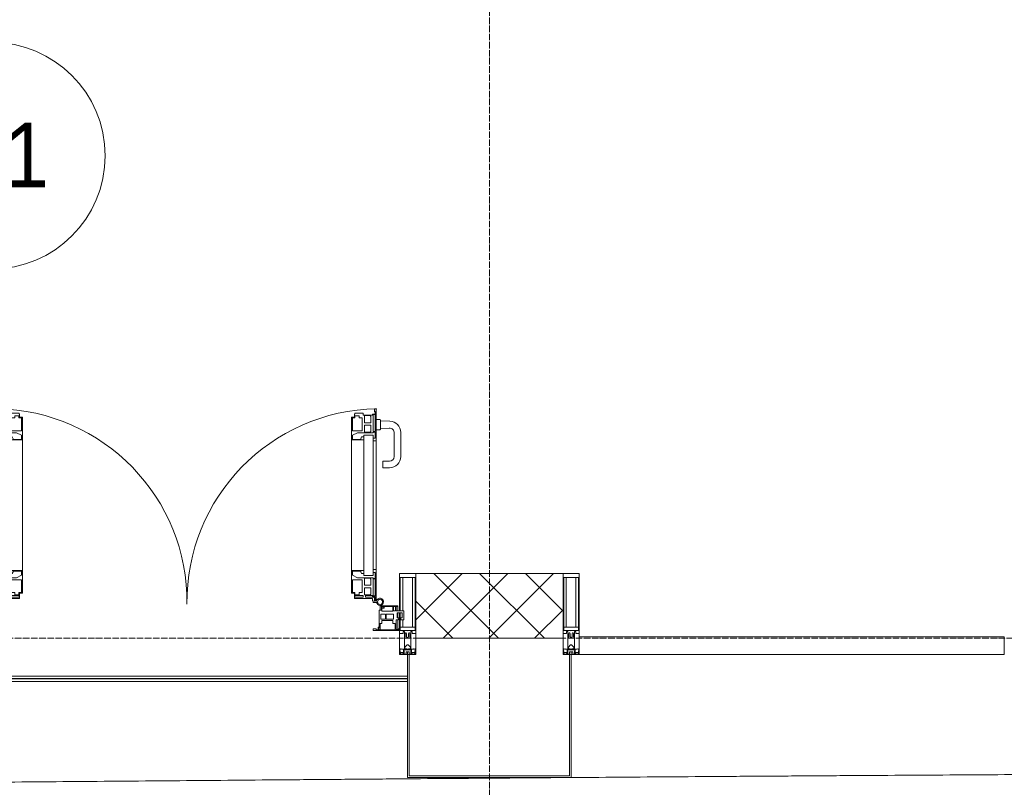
# Model space of a CAD drawing. Header units: millimetres. Extents: x 5617 to 113279, y 7718 to 199432.
# Tile 63 of 79: x 62176 to 65216, y 14940 to 17310. Entities that reach past the tile are written whole.
import ezdxf

# ---------------------------------------------------------------- set-up
doc = ezdxf.new("R2010")
doc.units = ezdxf.units.MM
doc.linetypes.add('ADSK_Линия сетки', pattern=[25, 20, -2.5, 0, -2.5])
doc.linetypes.add('Линия сетки', pattern=[25, 20, -2.5, 0, -2.5])
for name, color, linetype, lineweight in [('Двери', 7, 'Continuous', 18), ('Импосты витража', 7, 'Continuous', 18), ('Колонны', 7, 'Continuous', 18), ('Марки помещений', 7, 'Continuous', 20), ('Ограждение', 7, 'Continuous', 18), ('Оси', 7, 'Continuous', 9), ('Панели витража', 7, 'Continuous', 18), ('Поручни', 7, 'Continuous', 18), ('Стены разрез', 7, 'Continuous', 40), ('Форма', 7, 'Continuous', 18), ('Элементы узлов', 7, 'Continuous', 18)]:
    doc.layers.add(name, color=color, linetype=linetype, lineweight=lineweight)
doc.styles.add('Arial_3', font='arial.ttf', dxfattribs={"width": 0.9, "height": 200})

# ---------------------------------------------------------------- blocks, each defined once
blk = doc.blocks.new('System Panel - A_PAN_Glass-7508020-МКСС_К4_L15_51_600_')
at = {"layer": 'Панели витража', "color": 253, "lineweight": 5, "true_color": 0xaaaaaa}
for p, q in [((656.25, 55), (-656.25, 55)), ((-656.25, 55), (-656.25, 0)), ((656.25, 0), (656.25, 55)), ((-656.25, 0), (656.25, 0))]:
    blk.add_line(p, q, dxfattribs=at)
blk = doc.blocks.new('Rectangular Mullion - 50Wx250H-2623690-МКСС_К4_L15_51_600_')
at = {"layer": 'Элементы узлов', "color": 253, "lineweight": 5, "true_color": 0xaaaaaa}
for p, q in [((-25, 65.2), (-25, 250)), ((-25, 250), (0, 250)), ((25, 250), (0, 250)), ((25, 65.2), (25, 250)), ((-23, 237.3), (0, 237.3)), ((-23, 237.3), (-23, 73.6)), ((-14.9, 84), (-14.9, 237.3)), ((23, 237.3), (0, 237.3)), ((14.9, 84), (14.9, 237.3)), ((23, 237.3), (23, 73.6)), ((-14, 65.2), (-25, 65.2)), ((0, 84), (-23, 84)), ((-0.5, 73.6), (-23, 73.6)), ((-14, 71.3), (-14, 65.2)), ((-10, 71.3), (-14, 71.3)), ((-10, 53), (-10, 71.3)), ((-7, 65.2), (-5.9, 67.3)), ((-7, 65.2), (-7, 54.7)), ((-4.1, 67.3), (-5.9, 67.3)), ((-4.1, 67.3), (-2.9, 65.1)), ((-2.9, 65.1), (-2.9, 54.6)), ((0, 84), (23, 84)), ((0.5, 73.6), (23, 73.6)), ((4.1, 67.3), (2.9, 65.1)), ((2.9, 65.1), (2.9, 54.6)), ((4.1, 67.3), (5.9, 67.3)), ((7, 65.2), (5.9, 67.3)), ((7, 65.2), (7, 54.7)), ((10, 71.3), (14, 71.3)), ((10, 53), (10, 71.3)), ((14, 71.3), (14, 65.2)), ((14, 65.2), (25, 65.2)), ((-8.7, 53), (-10, 53)), ((-10, 53), (-10, 17)), ((-8.7, 53), (-7, 54.7)), ((-1.3, 53), (-2.9, 54.6)), ((0, 53), (-1.3, 53)), ((0, 53), (1.3, 53)), ((1.3, 53), (2.9, 54.6)), ((8.7, 53), (7, 54.7)), ((8.7, 53), (10, 53)), ((10, 53), (10, 17)), ((-23.8, 14.6), (-25, 14.2)), ((-25, 0), (-25, 14.2)), ((-22.3, 17), (-23.8, 17)), ((-23.8, 17), (-23.8, 14.6)), ((-22.5, 10.6), (-23.8, 14.6)), ((-22.5, 10.6), (-23.7, 9.9)), ((-23.7, 1.3), (-23.7, 9.9)), ((-23.7, 1.3), (-11.8, 1.3)), ((-23.2, 10.2), (-22.5, 8)), ((-22.5, 8), (-22.5, 4.5)), ((-21.3, 4.5), (-22.5, 4.5)), ((-22.3, 17), (-22.3, 16)), ((-22.3, 16), (-21.3, 16)), ((-19, 17.6), (-21.3, 16)), ((-21.3, 4.5), (-21.3, 6.5)), ((-21.3, 6.5), (-14.2, 6.5)), ((-18.4, 16.6), (-19, 17.6)), ((-7.4, 16.6), (-18.4, 16.6)), ((-14.2, 6.5), (-14.2, 4.5)), ((-13.2, 4.5), (-14.2, 4.5)), ((-13.2, 4.5), (-12.2, 7.2)), ((-12.7, 7.6), (-11.3, 11.4)), ((-12.7, 7.6), (-11.8, 6.9)), ((-12.2, 9), (-12.2, 14.8)), ((-12.2, 14.8), (0, 14.8)), ((-11.8, 1.3), (-11.8, 6.9)), ((-10.5, 11.2), (-11.3, 11.4)), ((-10.5, 1.5), (-10.5, 11.2)), ((-4.8, 1.5), (-10.5, 1.5)), ((-10, 17), (-7.5, 17)), ((-8.5, 23), (-1.5, 30)), ((-8.5, 18.5), (-8.5, 23)), ((-7.5, 18.5), (-8.5, 18.5)), ((-7.5, 17), (-7.5, 18.5)), ((-7.4, 18), (-7.4, 16.6)), ((-2.6, 18), (-7.4, 18)), ((0, 8), (-4.8, 8)), ((-4.8, 1.5), (-4.8, 8)), ((-2.6, 18), (-2.6, 16.8)), ((-2.6, 16.8), (0, 16.8)), ((-1.5, 30), (0, 30)), ((1.5, 30), (0, 30)), ((2.6, 16.8), (0, 16.8)), ((0, 14.8), (0, 16.8)), ((0, 14.8), (0, 16.8)), ((12.2, 14.8), (0, 14.8)), ((0, 0), (0, 8)), ((0, 8), (4.8, 8)), ((0, 0), (0, 8)), ((8.5, 23), (1.5, 30)), ((2.6, 18), (2.6, 16.8)), ((2.6, 18), (7.4, 18)), ((4.8, 1.5), (4.8, 8)), ((4.8, 1.5), (10.5, 1.5)), ((7.4, 18), (7.4, 16.6)), ((7.4, 16.6), (18.4, 16.6)), ((7.5, 18.5), (8.5, 18.5)), ((7.5, 17), (7.5, 18.5)), ((10, 17), (7.5, 17)), ((8.5, 18.5), (8.5, 23)), ((10.5, 11.2), (11.3, 11.4)), ((10.5, 1.5), (10.5, 11.2)), ((12.7, 7.6), (11.3, 11.4)), ((12.7, 7.6), (11.8, 6.9)), ((11.8, 1.3), (11.8, 6.9)), ((23.7, 1.3), (11.8, 1.3)), ((12.2, 9), (12.2, 14.8)), ((13.2, 4.5), (12.2, 7.2)), ((13.2, 4.5), (14.2, 4.5)), ((21.3, 6.5), (14.2, 6.5)), ((14.2, 6.5), (14.2, 4.5)), ((18.4, 16.6), (19, 17.6)), ((19, 17.6), (21.3, 16)), ((22.3, 16), (21.3, 16)), ((21.3, 4.5), (21.3, 6.5)), ((21.3, 4.5), (22.5, 4.5)), ((22.3, 17), (22.3, 16)), ((22.3, 17), (23.8, 17)), ((22.5, 10.6), (23.8, 14.6)), ((22.5, 10.6), (23.7, 9.9)), ((23.2, 10.2), (22.5, 8)), ((22.5, 8), (22.5, 4.5)), ((23.7, 1.3), (23.7, 9.9)), ((23.8, 17), (23.8, 14.6)), ((23.8, 14.6), (25, 14.2)), ((25, 0), (25, 14.2)), ((-25, 0), (0, 0)), ((25, 0), (0, 0))]:
    blk.add_line(p, q, dxfattribs=at)
for centre, start, end in [((-0.5, 73.1), 360, 90), ((0.5, 73.1), 90, 180)]:
    blk.add_arc(centre, 0.5, start, end, dxfattribs=at)
blk = doc.blocks.new('Rectangular Mullion - R_StandardFrame_50Wx250H-7505731-МКСС_К4_L15_51_600_')
at = {"layer": 'Импосты витража', "color": 253, "lineweight": 5, "true_color": 0xaaaaaa}
for p, q in [((-25, -250), (-25, 0)), ((-25, 0), (-5, 0)), ((0, 0), (25, 0)), ((25, 0), (25, -250)), ((25, -250), (-25, -250))]:
    blk.add_line(p, q, dxfattribs=at)
blk = doc.blocks.new('Rectangular Mullion - 50Wx250H-V57-МКСС_К4_L15_51_600_')
at = {"layer": 'Элементы узлов', "color": 253, "lineweight": 5, "true_color": 0xaaaaaa}
for p, q in [((-25, 135.1), (-25, 250)), ((-25, 250), (0, 250)), ((25, 250), (0, 250)), ((25, 65.2), (25, 250)), ((-23, 237.3), (0, 237.3)), ((-23, 237.3), (-23, 135.1)), ((-14.9, 135.1), (-14.9, 237.3)), ((23, 237.3), (0, 237.3)), ((14.9, 84), (14.9, 237.3)), ((23, 237.3), (23, 73.6)), ((-25, 113.4), (-25, 128.4)), ((-23, 128.4), (-23, 113.4)), ((-25, 65.2), (-25, 110.1)), ((-23, 110.1), (-23, 73.6)), ((-14.9, 84), (-14.9, 106.6)), ((-14, 65.2), (-25, 65.2)), ((0, 84), (-23, 84)), ((-0.5, 73.6), (-23, 73.6)), ((-14, 71.3), (-14, 65.2)), ((-10, 71.3), (-14, 71.3)), ((-10, 53), (-10, 71.3)), ((-7, 65.2), (-5.9, 67.3)), ((-7, 65.2), (-7, 54.7)), ((-4.1, 67.3), (-5.9, 67.3)), ((-4.1, 67.3), (-2.9, 65.1)), ((-2.9, 65.1), (-2.9, 54.6)), ((0, 84), (23, 84)), ((0.5, 73.6), (23, 73.6)), ((4.1, 67.3), (2.9, 65.1)), ((2.9, 65.1), (2.9, 54.6)), ((4.1, 67.3), (5.9, 67.3)), ((7, 65.2), (5.9, 67.3)), ((7, 65.2), (7, 54.7)), ((10, 71.3), (14, 71.3)), ((10, 53), (10, 71.3)), ((14, 71.3), (14, 65.2)), ((14, 65.2), (25, 65.2)), ((-8.7, 53), (-10, 53)), ((-10, 53), (-10, 17)), ((-8.7, 53), (-7, 54.7)), ((-1.3, 53), (-2.9, 54.6)), ((0, 53), (-1.3, 53)), ((0, 53), (1.3, 53)), ((1.3, 53), (2.9, 54.6)), ((8.7, 53), (7, 54.7)), ((8.7, 53), (10, 53)), ((10, 53), (10, 17)), ((-23.8, 14.6), (-25, 14.2)), ((-25, 0), (-25, 14.2)), ((-22.3, 17), (-23.8, 17)), ((-23.8, 17), (-23.8, 14.6)), ((-22.5, 10.6), (-23.8, 14.6)), ((-22.5, 10.6), (-23.7, 9.9)), ((-23.7, 1.3), (-23.7, 9.9)), ((-23.7, 1.3), (-11.8, 1.3)), ((-23.2, 10.2), (-22.5, 8)), ((-22.5, 8), (-22.5, 4.5)), ((-21.3, 4.5), (-22.5, 4.5)), ((-22.3, 17), (-22.3, 16)), ((-22.3, 16), (-21.3, 16)), ((-19, 17.6), (-21.3, 16)), ((-21.3, 4.5), (-21.3, 6.5)), ((-21.3, 6.5), (-14.2, 6.5)), ((-18.4, 16.6), (-19, 17.6)), ((-7.4, 16.6), (-18.4, 16.6)), ((-14.2, 6.5), (-14.2, 4.5)), ((-13.2, 4.5), (-14.2, 4.5)), ((-13.2, 4.5), (-12.2, 7.2)), ((-12.7, 7.6), (-11.3, 11.4)), ((-12.7, 7.6), (-11.8, 6.9)), ((-12.2, 9), (-12.2, 14.8)), ((-12.2, 14.8), (0, 14.8)), ((-11.8, 1.3), (-11.8, 6.9)), ((-10.5, 11.2), (-11.3, 11.4)), ((-10.5, 1.5), (-10.5, 11.2)), ((-4.8, 1.5), (-10.5, 1.5)), ((-10, 17), (-7.5, 17)), ((-8.5, 23), (-1.5, 30)), ((-8.5, 18.5), (-8.5, 23)), ((-7.5, 18.5), (-8.5, 18.5)), ((-7.5, 17), (-7.5, 18.5)), ((-7.4, 18), (-7.4, 16.6)), ((-2.6, 18), (-7.4, 18)), ((0, 8), (-4.8, 8)), ((-4.8, 1.5), (-4.8, 8)), ((-2.6, 18), (-2.6, 16.8)), ((-2.6, 16.8), (0, 16.8)), ((-1.5, 30), (0, 30)), ((1.5, 30), (0, 30)), ((2.6, 16.8), (0, 16.8)), ((0, 14.8), (0, 16.8)), ((0, 14.8), (0, 16.8)), ((12.2, 14.8), (0, 14.8)), ((0, 0), (0, 8)), ((0, 8), (4.8, 8)), ((0, 0), (0, 8)), ((8.5, 23), (1.5, 30)), ((2.6, 18), (2.6, 16.8)), ((2.6, 18), (7.4, 18)), ((4.8, 1.5), (4.8, 8)), ((4.8, 1.5), (10.5, 1.5)), ((7.4, 18), (7.4, 16.6)), ((7.4, 16.6), (18.4, 16.6)), ((7.5, 18.5), (8.5, 18.5)), ((7.5, 17), (7.5, 18.5)), ((10, 17), (7.5, 17)), ((8.5, 18.5), (8.5, 23)), ((10.5, 11.2), (11.3, 11.4)), ((10.5, 1.5), (10.5, 11.2)), ((12.7, 7.6), (11.3, 11.4)), ((12.7, 7.6), (11.8, 6.9)), ((11.8, 1.3), (11.8, 6.9)), ((23.7, 1.3), (11.8, 1.3)), ((12.2, 9), (12.2, 14.8)), ((13.2, 4.5), (12.2, 7.2)), ((13.2, 4.5), (14.2, 4.5)), ((21.3, 6.5), (14.2, 6.5)), ((14.2, 6.5), (14.2, 4.5)), ((18.4, 16.6), (19, 17.6)), ((19, 17.6), (21.3, 16)), ((22.3, 16), (21.3, 16)), ((21.3, 4.5), (21.3, 6.5)), ((21.3, 4.5), (22.5, 4.5)), ((22.3, 17), (22.3, 16)), ((22.3, 17), (23.8, 17)), ((22.5, 10.6), (23.8, 14.6)), ((22.5, 10.6), (23.7, 9.9)), ((23.2, 10.2), (22.5, 8)), ((22.5, 8), (22.5, 4.5)), ((23.7, 1.3), (23.7, 9.9)), ((23.8, 17), (23.8, 14.6)), ((23.8, 14.6), (25, 14.2)), ((25, 0), (25, 14.2)), ((-25, 0), (0, 0)), ((25, 0), (0, 0))]:
    blk.add_line(p, q, dxfattribs=at)
for centre, start, end in [((-0.5, 73.1), 360, 90), ((0.5, 73.1), 90, 180)]:
    blk.add_arc(centre, 0.5, start, end, dxfattribs=at)
blk = doc.blocks.new('Rectangular Mullion - R_StandardFrame_50Wx250H-V58-МКСС_К4_L15_51_600_')
at = {"layer": 'Импосты витража', "color": 253, "lineweight": 5, "true_color": 0xaaaaaa}
for p, q in [((-25, -110.1), (-25, 0)), ((-25, 0), (0, 0)), ((5, 0), (25, 0)), ((25, 0), (25, -250)), ((-25, -128.4), (-25, -113.4)), ((-25, -250), (-25, -135.1)), ((25, -250), (-25, -250))]:
    blk.add_line(p, q, dxfattribs=at)
blk = doc.blocks.new('A_PAN_ALU_Door_Double - EXT_1_Double_EQ-7507534-МКСС_К4_L15_51_600_')
at = {"layer": 'Двери', "color": 253, "lineweight": 5, "true_color": 0xaaaaaa}
for p, q in [((-583.7, 659.3), (-583.7, 758.9)), ((-583.7, 758.9), (-578.6, 758.9)), ((-583.7, 659.3), (-583.7, 758.9)), ((-583.7, 758.9), (-578.6, 758.9)), ((-581.6, 750.3), (-581.6, 742.3)), ((-579.8, 750.3), (-581.6, 750.3)), ((-581.6, 750.3), (-581.6, 742.3)), ((-579.8, 750.3), (-581.6, 750.3)), ((-581.6, 742.3), (-572.9, 742.3)), ((-581.6, 742.3), (-572.9, 742.3)), ((-581.6, 740.6), (-581.6, 688.2)), ((-574.6, 740.6), (-581.6, 740.6)), ((-581.6, 740.6), (-581.6, 688.2)), ((-574.6, 740.6), (-581.6, 740.6)), ((-579.8, 748.9), (-579.8, 750.3)), ((-579.8, 748.9), (-579.8, 750.3)), ((-578.6, 748.9), (-579.8, 748.9)), ((-578.6, 748.9), (-579.8, 748.9)), ((-578.6, 758.9), (-578.6, 748.9)), ((-578.6, 758.9), (-578.6, 748.9)), ((-574.6, 688.2), (-574.6, 740.6)), ((-574.6, 688.2), (-574.6, 740.6)), ((-572.9, 742.3), (-572.9, 739.3)), ((-572.9, 742.3), (-572.9, 739.3)), ((-572.9, 739.3), (-543.6, 739.3)), ((-572.9, 739.3), (-543.6, 739.3)), ((-566.1, 737.5), (-567.6, 734.8)), ((-566.1, 737.5), (-567.6, 734.8)), ((-567.6, 734.8), (-567.6, 715.8)), ((-567.6, 734.8), (-567.6, 715.8)), ((-547.7, 737.5), (-566.1, 737.5)), ((-547.7, 737.5), (-566.1, 737.5)), ((-547.7, 715.8), (-547.7, 737.5)), ((-547.7, 715.8), (-547.7, 737.5)), ((-543.6, 744.8), (-518.6, 744.8)), ((-543.6, 739.3), (-543.6, 744.8)), ((-543.6, 744.8), (-518.6, 744.8)), ((-543.6, 739.3), (-543.6, 744.8)), ((-541.3, 730.5), (-541.3, 691)), ((-531.2, 730.5), (-541.3, 730.5)), ((-541.3, 730.5), (-541.3, 691)), ((-531.2, 730.5), (-541.3, 730.5)), ((-531.2, 737.1), (-531.2, 730.5)), ((-518.8, 737.1), (-531.2, 737.1)), ((-531.2, 737.1), (-531.2, 730.5)), ((-518.8, 737.1), (-531.2, 737.1)), ((-518.8, 730.6), (-518.8, 737.1)), ((-518.8, 730.6), (-518.8, 737.1)), ((-510.6, 730.6), (-518.8, 730.6)), ((-510.6, 730.6), (-518.8, 730.6)), ((-518.6, 744.8), (-518.6, 741.8)), ((-518.6, 744.8), (-518.6, 741.8)), ((-518.6, 741.8), (-517.1, 741.8)), ((-518.6, 741.8), (-517.1, 741.8)), ((-517.1, 741.8), (-517.1, 732.3)), ((-517.1, 741.8), (-517.1, 732.3)), ((-517.1, 732.3), (-508.2, 732.3)), ((-517.1, 732.3), (-508.2, 732.3)), ((-510.6, 691), (-510.6, 730.6)), ((-510.6, 691), (-510.6, 730.6)), ((-508.2, 732.3), (-508.2, 662.3)), ((-508.2, 732.3), (-508.2, 662.3)), ((517.1, 732.3), (508.2, 732.3)), ((508.2, 732.3), (508.2, 662.3)), ((517.1, 732.3), (508.2, 732.3)), ((508.2, 732.3), (508.2, 662.3)), ((510.6, 691), (510.6, 730.6)), ((510.6, 730.6), (518.8, 730.6)), ((510.6, 691), (510.6, 730.6)), ((510.6, 730.6), (518.8, 730.6)), ((518.6, 741.8), (517.1, 741.8)), ((517.1, 741.8), (517.1, 732.3)), ((518.6, 741.8), (517.1, 741.8)), ((517.1, 741.8), (517.1, 732.3)), ((543.6, 744.8), (518.6, 744.8)), ((518.6, 744.8), (518.6, 741.8)), ((543.6, 744.8), (518.6, 744.8)), ((518.6, 744.8), (518.6, 741.8)), ((518.8, 730.6), (518.8, 737.1)), ((518.8, 737.1), (531.2, 737.1)), ((518.8, 730.6), (518.8, 737.1)), ((518.8, 737.1), (531.2, 737.1)), ((531.2, 737.1), (531.2, 730.5)), ((531.2, 737.1), (531.2, 730.5)), ((531.2, 730.5), (541.3, 730.5)), ((531.2, 730.5), (541.3, 730.5)), ((541.3, 730.5), (541.3, 691)), ((541.3, 730.5), (541.3, 691)), ((543.6, 739.3), (543.6, 744.8)), ((543.6, 739.3), (543.6, 744.8)), ((572.9, 739.3), (543.6, 739.3)), ((572.9, 739.3), (543.6, 739.3)), ((547.7, 715.8), (547.7, 737.5)), ((547.7, 737.5), (566.1, 737.5)), ((547.7, 715.8), (547.7, 737.5)), ((547.7, 737.5), (566.1, 737.5)), ((566.1, 737.5), (567.6, 734.8)), ((566.1, 737.5), (567.6, 734.8)), ((567.6, 734.8), (567.6, 715.8)), ((567.6, 734.8), (567.6, 715.8)), ((581.6, 742.3), (572.9, 742.3)), ((572.9, 742.3), (572.9, 739.3)), ((581.6, 742.3), (572.9, 742.3)), ((572.9, 742.3), (572.9, 739.3)), ((574.6, 688.2), (574.6, 740.6)), ((574.6, 740.6), (581.6, 740.6)), ((574.6, 688.2), (574.6, 740.6)), ((574.6, 740.6), (581.6, 740.6)), ((583.7, 758.9), (578.6, 758.9)), ((578.6, 758.9), (578.6, 748.9)), ((583.7, 758.9), (578.6, 758.9)), ((578.6, 758.9), (578.6, 748.9)), ((578.6, 748.9), (579.8, 748.9)), ((578.6, 748.9), (579.8, 748.9)), ((579.8, 748.9), (579.8, 750.3)), ((579.8, 750.3), (581.6, 750.3)), ((579.8, 748.9), (579.8, 750.3)), ((579.8, 750.3), (581.6, 750.3)), ((581.6, 750.3), (581.6, 742.3)), ((581.6, 750.3), (581.6, 742.3)), ((581.6, 740.6), (581.6, 688.2)), ((581.6, 740.6), (581.6, 688.2)), ((583.7, 659.3), (583.7, 758.9)), ((583.7, 659.3), (583.7, 758.9)), ((-567.6, 715.8), (-547.7, 715.8)), ((-567.6, 715.8), (-547.7, 715.8)), ((-567.6, 708), (-567.6, 688.9)), ((-547.7, 708), (-567.6, 708)), ((-567.6, 708), (-567.6, 688.9)), ((-547.7, 708), (-567.6, 708)), ((-547.7, 686.3), (-547.7, 708)), ((-547.7, 686.3), (-547.7, 708)), ((567.6, 715.8), (547.7, 715.8)), ((567.6, 715.8), (547.7, 715.8)), ((547.7, 708), (567.6, 708)), ((547.7, 686.3), (547.7, 708)), ((547.7, 708), (567.6, 708)), ((547.7, 686.3), (547.7, 708)), ((567.6, 708), (567.6, 688.9)), ((567.6, 708), (567.6, 688.9)), ((-583.7, 244.2), (-583.7, 677.3)), ((-581.6, 688.2), (-574.6, 688.2)), ((-581.6, 688.2), (-574.6, 688.2)), ((-581.6, 686.5), (-581.6, 668.4)), ((-575.4, 686.5), (-581.6, 686.5)), ((-581.6, 686.5), (-581.6, 668.4)), ((-575.4, 686.5), (-581.6, 686.5)), ((-575.4, 684.5), (-575.4, 686.5)), ((-575.4, 684.5), (-575.4, 686.5)), ((-526.4, 684.5), (-575.4, 684.5)), ((-526.4, 684.5), (-575.4, 684.5)), ((-574.6, 677.3), (-546, 677.3)), ((-574.6, 244.2), (-574.6, 677.3)), ((-567.6, 688.9), (-566.1, 686.3)), ((-567.6, 688.9), (-566.1, 686.3)), ((-566.1, 686.3), (-547.7, 686.3)), ((-566.1, 686.3), (-547.7, 686.3)), ((-546, 677.3), (-546, 244.2)), ((-546, 672), (-539.3, 672)), ((-546, 662.3), (-546, 672)), ((-546, 672), (-539.3, 672)), ((-546, 662.3), (-546, 672)), ((-541.3, 691), (-510.6, 691)), ((-541.3, 691), (-510.6, 691)), ((-539.3, 672), (-537.1, 665.9)), ((-539.3, 672), (-537.1, 665.9)), ((-510.6, 676.8), (-526.4, 684.5)), ((-510.6, 676.8), (-526.4, 684.5)), ((-510.6, 663.8), (-510.6, 676.8)), ((-510.6, 663.8), (-510.6, 676.8)), ((541.3, 691), (510.6, 691)), ((541.3, 691), (510.6, 691)), ((510.6, 676.8), (526.4, 684.5)), ((510.6, 676.8), (526.4, 684.5)), ((510.6, 663.8), (510.6, 676.8)), ((510.6, 663.8), (510.6, 676.8)), ((526.4, 684.5), (575.4, 684.5)), ((526.4, 684.5), (575.4, 684.5)), ((539.3, 672), (537.1, 665.9)), ((539.3, 672), (537.1, 665.9)), ((546, 672), (539.3, 672)), ((546, 672), (539.3, 672)), ((546, 677.3), (546, 244.2)), ((574.6, 677.3), (546, 677.3)), ((546, 662.3), (546, 672)), ((546, 662.3), (546, 672)), ((566.1, 686.3), (547.7, 686.3)), ((566.1, 686.3), (547.7, 686.3)), ((567.6, 688.9), (566.1, 686.3)), ((567.6, 688.9), (566.1, 686.3)), ((581.6, 688.2), (574.6, 688.2)), ((581.6, 688.2), (574.6, 688.2)), ((574.6, 244.2), (574.6, 677.3)), ((575.4, 684.5), (575.4, 686.5)), ((575.4, 686.5), (581.6, 686.5)), ((575.4, 684.5), (575.4, 686.5)), ((575.4, 686.5), (581.6, 686.5)), ((581.6, 686.5), (581.6, 668.4)), ((581.6, 686.5), (581.6, 668.4)), ((583.7, 244.2), (583.7, 677.3)), ((-574.6, 659.3), (-583.7, 659.3)), ((-574.6, 659.3), (-583.7, 659.3)), ((-581.6, 668.4), (-574.6, 668.4)), ((-581.6, 668.4), (-574.6, 668.4)), ((-574.6, 668.4), (-574.6, 659.3)), ((-574.6, 668.4), (-574.6, 659.3)), ((-508.2, 662.3), (-546, 662.3)), ((-508.2, 662.3), (-546, 662.3)), ((-537.1, 665.9), (-537.1, 663.8)), ((-537.1, 665.9), (-537.1, 663.8)), ((-537.1, 663.8), (-510.6, 663.8)), ((-537.1, 663.8), (-510.6, 663.8)), ((-508.2, 662.3), (-508.2, 259.2)), ((508.2, 662.3), (546, 662.3)), ((508.2, 662.3), (546, 662.3)), ((508.2, 662.3), (508.2, 259.2)), ((537.1, 663.8), (510.6, 663.8)), ((537.1, 663.8), (510.6, 663.8)), ((537.1, 665.9), (537.1, 663.8)), ((537.1, 665.9), (537.1, 663.8)), ((581.6, 668.4), (574.6, 668.4)), ((574.6, 668.4), (574.6, 659.3)), ((581.6, 668.4), (574.6, 668.4)), ((574.6, 668.4), (574.6, 659.3)), ((574.6, 659.3), (583.7, 659.3)), ((574.6, 659.3), (583.7, 659.3)), ((-583.7, 262.2), (-574.6, 262.2)), ((-583.7, 164.2), (-583.7, 262.2)), ((-581.6, 253.1), (-581.6, 235.1)), ((-574.6, 253.1), (-581.6, 253.1)), ((-574.6, 262.2), (-574.6, 253.1)), ((-574.6, 244.2), (-546, 244.2)), ((-546, 259.2), (-508.2, 259.2)), ((-546, 249.6), (-546, 259.2)), ((-539.3, 249.6), (-546, 249.6)), ((-537.1, 255.7), (-539.3, 249.6)), ((-537.1, 257.7), (-537.1, 255.7)), ((-510.6, 257.7), (-537.1, 257.7)), ((-526.4, 237), (-510.6, 244.7)), ((-510.6, 244.7), (-510.6, 257.7)), ((-508.2, 259.2), (-508.2, 189.3)), ((546, 259.2), (508.2, 259.2)), ((508.2, 259.2), (508.2, 189.3)), ((510.6, 244.7), (510.6, 257.7)), ((510.6, 257.7), (537.1, 257.7)), ((526.4, 237), (510.6, 244.7)), ((537.1, 257.7), (537.1, 255.7)), ((537.1, 255.7), (539.3, 249.6)), ((539.3, 249.6), (546, 249.6)), ((546, 249.6), (546, 259.2)), ((574.6, 244.2), (546, 244.2)), ((583.7, 262.2), (574.6, 262.2)), ((574.6, 262.2), (574.6, 253.1)), ((574.6, 253.1), (581.6, 253.1)), ((581.6, 253.1), (581.6, 235.1)), ((583.7, 164.2), (583.7, 262.2)), ((-581.6, 235.1), (-575.4, 235.1)), ((-581.6, 233.4), (-581.6, 180.9)), ((-574.6, 233.4), (-581.6, 233.4)), ((-575.4, 237), (-526.4, 237)), ((-575.4, 235.1), (-575.4, 237)), ((-574.6, 180.9), (-574.6, 233.4)), ((-566.1, 235.3), (-567.6, 232.6)), ((-567.6, 232.6), (-567.6, 213.6)), ((-567.6, 213.6), (-547.7, 213.6)), ((-547.7, 235.3), (-566.1, 235.3)), ((-547.7, 213.6), (-547.7, 235.3)), ((-541.3, 230.6), (-541.3, 191)), ((-510.6, 230.6), (-541.3, 230.6)), ((-510.6, 191), (-510.6, 230.6)), ((510.6, 230.6), (541.3, 230.6)), ((510.6, 191), (510.6, 230.6)), ((575.4, 237), (526.4, 237)), ((541.3, 230.6), (541.3, 191)), ((547.7, 213.6), (547.7, 235.3)), ((547.7, 235.3), (566.1, 235.3)), ((567.6, 213.6), (547.7, 213.6)), ((566.1, 235.3), (567.6, 232.6)), ((567.6, 232.6), (567.6, 213.6)), ((574.6, 233.4), (581.6, 233.4)), ((574.6, 180.9), (574.6, 233.4)), ((575.4, 235.1), (575.4, 237)), ((581.6, 235.1), (575.4, 235.1)), ((581.6, 233.4), (581.6, 180.9)), ((-567.6, 205.7), (-567.6, 186.7)), ((-547.7, 205.7), (-567.6, 205.7)), ((-567.6, 186.7), (-566.1, 184)), ((-566.1, 184), (-547.7, 184)), ((-547.7, 184), (-547.7, 205.7)), ((-541.3, 191), (-531.2, 191)), ((-531.2, 191), (-531.2, 184.4)), ((-531.2, 184.4), (-518.8, 184.4)), ((-518.8, 191), (-510.6, 191)), ((-518.8, 184.4), (-518.8, 191)), ((-517.1, 189.3), (-517.1, 173.3)), ((-508.2, 189.3), (-517.1, 189.3)), ((508.2, 189.3), (517.1, 189.3)), ((518.8, 191), (510.6, 191)), ((517.1, 189.3), (517.1, 173.3)), ((518.8, 184.4), (518.8, 191)), ((531.2, 184.4), (518.8, 184.4)), ((541.3, 191), (531.2, 191)), ((531.2, 191), (531.2, 184.4)), ((547.7, 205.7), (567.6, 205.7)), ((547.7, 184), (547.7, 205.7)), ((566.1, 184), (547.7, 184)), ((567.6, 186.7), (566.1, 184)), ((567.6, 205.7), (567.6, 186.7)), ((-575.1, 160.7), (-585.4, 160.7)), ((-581.6, 180.9), (-574.6, 180.9)), ((-581.6, 179.2), (-581.6, 164.2)), ((-572.9, 179.2), (-581.6, 179.2)), ((-581.6, 164.2), (-578.6, 164.2)), ((-578.6, 164.2), (-578.6, 174.5)), ((-575.5, 177.5), (-551.3, 177.5)), ((-575.1, 165.6), (-575.1, 160.7)), ((-572.4, 165.6), (-575.1, 165.6)), ((-572.9, 182.2), (-572.9, 179.2)), ((-551.3, 182.2), (-572.9, 182.2)), ((-572.4, 173.3), (-572.4, 165.6)), ((-517.1, 173.3), (-572.4, 173.3)), ((-551.3, 177.5), (-551.3, 182.2)), ((-543.6, 182.2), (-543.6, 176.7)), ((-518.6, 182.2), (-543.6, 182.2)), ((-543.6, 176.7), (-518.6, 176.7)), ((-518.6, 176.7), (-518.6, 182.2)), ((517.1, 173.3), (572.4, 173.3)), ((518.6, 182.2), (543.6, 182.2)), ((518.6, 176.7), (518.6, 182.2)), ((543.6, 176.7), (518.6, 176.7)), ((543.6, 182.2), (543.6, 176.7)), ((551.3, 177.5), (551.3, 182.2)), ((551.3, 182.2), (572.9, 182.2)), ((575.5, 177.5), (551.3, 177.5)), ((572.4, 173.3), (572.4, 165.6)), ((572.4, 165.6), (575.1, 165.6)), ((572.9, 182.2), (572.9, 179.2)), ((572.9, 179.2), (581.6, 179.2)), ((581.6, 180.9), (574.6, 180.9)), ((575.1, 165.6), (575.1, 160.7)), ((575.1, 160.7), (585.4, 160.7)), ((578.6, 164.2), (578.6, 174.5)), ((581.6, 164.2), (578.6, 164.2)), ((581.6, 179.2), (581.6, 164.2))]:
    blk.add_line(p, q, dxfattribs=at)
at = {"layer": 'Двери', "lineweight": 5}
for p, q in [((-597.6, 721.7), (-626.4, 720.7)), ((-597.6, 723.5), (-597.6, 696)), ((-583.6, 726), (-595.1, 726)), ((583.6, 726), (595.1, 726)), ((597.6, 723.5), (597.6, 696)), ((597.6, 721.7), (626.4, 720.7)), ((-660.1, 685.7), (-660.1, 611.5)), ((-640.1, 611.5), (-640.1, 683.8)), ((-624.5, 698.8), (-597.6, 697.7)), ((-595.1, 693.5), (-583.6, 693.5)), ((595.1, 693.5), (583.6, 693.5)), ((624.5, 698.8), (597.6, 697.7)), ((640.1, 611.5), (640.1, 683.8)), ((660.1, 685.7), (660.1, 611.5)), ((-605.1, 596.5), (-625.1, 596.5)), ((-605.1, 576.5), (-605.1, 596.5)), ((605.1, 576.5), (605.1, 596.5)), ((605.1, 596.5), (625.1, 596.5)), ((-625.1, 576.5), (-605.1, 576.5)), ((625.1, 576.5), (605.1, 576.5))]:
    blk.add_line(p, q, dxfattribs=at)
at = {"layer": 'Двери', "color": 254, "lineweight": 5, "true_color": 0xd4d4d4}
for centre, start, end in [((-596.2, 162.6), 359.296, 89.0613), ((596.2, 162.6), 90.9387, 180.704)]:
    blk.add_arc(centre, 596.2, start, end, dxfattribs=at)
at = {"layer": 'Двери', "lineweight": 5}
for centre, radius, start, end in [((-625.1, 685.7), 35, 92.1945, 180), ((-595.1, 723.5), 2.5, 90, 180), ((595.1, 723.5), 2.5, 360, 90), ((625.1, 685.7), 35, 360, 87.8055), ((-625.1, 683.8), 15, 87.8056, 180), ((-595.1, 696), 2.5, 180, 270), ((595.1, 696), 2.5, 270, 360), ((625.1, 683.8), 15, 0, 92.1944), ((-625.1, 611.5), 35, 180, 270), ((-625.1, 611.5), 15, 180, 270), ((625.1, 611.5), 35, 270, 360), ((625.1, 611.5), 15, 270, 360)]:
    blk.add_arc(centre, radius, start, end, dxfattribs=at)
at = {"layer": 'Двери', "color": 253, "lineweight": 5, "true_color": 0xaaaaaa}
for centre, radius, start, end in [((-596.2, 162.7), 11, 16.047, 350.0284), ((-596.2, 162.6), 8, 90, 270), ((-596.2, 162.6), 8, 270, 90), ((-583.7, 166.3), 2.03, 196.0721, 270), ((-575.5, 174.5), 3, 90, 180), ((575.5, 174.5), 3, 360, 90), ((583.7, 166.3), 2.03, 270, 343.9279), ((596.2, 162.7), 11, 189.9716, 163.953), ((596.2, 162.6), 8, 90, 270), ((596.2, 162.6), 8, 270, 90)]:
    blk.add_arc(centre, radius, start, end, dxfattribs=at)
at = {"layer": 'Панели витража', "color": 253, "lineweight": 5, "true_color": 0xaaaaaa}
for p, q in [((-645.9, 135.1), (-669.2, 135.1)), ((-669.2, 135.1), (-669.2, 106.6)), ((-664.2, 113.4), (-664.2, 128.4)), ((-664.2, 128.4), (-649.2, 128.4)), ((-600.3, 150), (-651.2, 150)), ((-651.2, 150), (-651.2, 148.5)), ((-651.2, 148.5), (-645.9, 148.5)), ((-651.2, 148.5), (-651.2, 135.1)), ((-651.2, 128.4), (-651.2, 113.4)), ((-649.2, 128.4), (-649.2, 113.4)), ((-645.9, 148.5), (-645.9, 135.1)), ((-644.3, 134.5), (-644.3, 148.2)), ((-644.3, 148.2), (-637.3, 148.2)), ((-637.3, 134.5), (-644.3, 134.5)), ((-637.8, 108.8), (-637.8, 125)), ((-637.8, 125), (-615.2, 125)), ((-637.3, 148.2), (-637.3, 134.5)), ((-635.9, 134.2), (-635.9, 148.4)), ((-635.9, 148.4), (-608.9, 148.4)), ((-601.9, 134.2), (-635.9, 134.2)), ((-615.2, 125), (-615.2, 108.8)), ((-613, 108.8), (-613, 125)), ((-613, 125), (-598.7, 125)), ((-608.9, 148.4), (-608.9, 142.8)), ((-608.9, 142.8), (-601.9, 142.8)), ((-607.5, 148.7), (-601.5, 148.7)), ((-607.5, 144.4), (-607.5, 148.7)), ((-601.5, 144.4), (-607.5, 144.4)), ((-601.9, 142.8), (-601.9, 134.2)), ((-601.5, 148.7), (-601.5, 144.4)), ((-600.3, 136.5), (-600.3, 150)), ((-596.2, 150), (-600.3, 150)), ((-593.3, 136.5), (-600.3, 136.5)), ((-598.7, 125), (-598.7, 108.8)), ((-596.2, 136.5), (-596.2, 150)), ((-593.3, 84.8), (-593.3, 136.5)), ((600.3, 136.5), (593.3, 136.5)), ((593.3, 136.5), (593.3, 84.8)), ((596.2, 150), (596.2, 136.5)), ((600.3, 150), (596.2, 150)), ((598.7, 125), (613, 125)), ((598.7, 108.8), (598.7, 125)), ((651.2, 150), (600.3, 150)), ((600.3, 150), (600.3, 136.5)), ((601.5, 144.4), (601.5, 148.7)), ((601.5, 148.7), (607.5, 148.7)), ((607.5, 144.4), (601.5, 144.4)), ((601.9, 134.2), (601.9, 142.8)), ((601.9, 142.8), (608.9, 142.8)), ((635.9, 134.2), (601.9, 134.2)), ((607.5, 148.7), (607.5, 144.4)), ((608.9, 142.8), (608.9, 148.4)), ((608.9, 148.4), (635.9, 148.4)), ((613, 125), (613, 108.8)), ((615.2, 125), (637.8, 125)), ((615.2, 108.8), (615.2, 125)), ((635.9, 148.4), (635.9, 134.2)), ((637.3, 148.2), (644.3, 148.2)), ((637.3, 134.5), (637.3, 148.2)), ((644.3, 134.5), (637.3, 134.5)), ((637.8, 125), (637.8, 108.8)), ((644.3, 148.2), (644.3, 134.5)), ((645.9, 135.1), (645.9, 148.5)), ((645.9, 148.5), (651.2, 148.5)), ((669.2, 135.1), (645.9, 135.1)), ((649.2, 128.4), (664.2, 128.4)), ((649.2, 113.4), (649.2, 128.4)), ((651.2, 148.5), (651.2, 150)), ((651.2, 135.1), (651.2, 148.5)), ((651.2, 113.4), (651.2, 128.4)), ((664.2, 128.4), (664.2, 113.4)), ((669.2, 106.6), (669.2, 135.1)), ((-669.2, 106.6), (-660.2, 106.6)), ((-649.2, 113.4), (-664.2, 113.4)), ((-660.2, 106.6), (-660.2, 110.1)), ((-660.2, 110.1), (-653.3, 110.1)), ((-653.3, 110.1), (-653.3, 106.6)), ((-653.3, 106.6), (-646.3, 106.6)), ((-651.2, 106.6), (-651.2, 76.7)), ((-646.3, 106.6), (-646.3, 76.7)), ((-642.4, 76.3), (-642.4, 95.5)), ((-642.4, 95.5), (-635.3, 95.5)), ((-615.2, 108.8), (-637.8, 108.8)), ((-635.3, 95.5), (-635.3, 105)), ((-635.3, 105), (-602.1, 105)), ((-598.7, 108.8), (-613, 108.8)), ((-602.1, 105), (-602.1, 95.5)), ((-602.1, 95.5), (-595.8, 95.5)), ((-596.2, 76.2), (-596.2, 95.5)), ((-595.8, 95.5), (-595.8, 89)), ((595.8, 89), (595.8, 95.5)), ((595.8, 95.5), (602.1, 95.5)), ((596.2, 95.5), (596.2, 76.2)), ((613, 108.8), (598.7, 108.8)), ((602.1, 95.5), (602.1, 105)), ((602.1, 105), (635.3, 105)), ((637.8, 108.8), (615.2, 108.8)), ((635.3, 105), (635.3, 95.5)), ((635.3, 95.5), (642.4, 95.5)), ((642.4, 95.5), (642.4, 76.3)), ((646.3, 76.7), (646.3, 106.6)), ((646.3, 106.6), (653.3, 106.6)), ((664.2, 113.4), (649.2, 113.4)), ((651.2, 76.7), (651.2, 106.6)), ((653.3, 106.6), (653.3, 110.1)), ((653.3, 110.1), (660.2, 110.1)), ((660.2, 110.1), (660.2, 106.6)), ((660.2, 106.6), (669.2, 106.6)), ((-652.8, 79.5), (-654.3, 79.5)), ((-654.3, 79.5), (-654.3, 74.5)), ((-654.3, 74.5), (-575.3, 74.5)), ((-652.8, 76.7), (-652.8, 79.5)), ((-646.3, 76.7), (-652.8, 76.7)), ((-592, 76.3), (-642.4, 76.3)), ((-595.8, 89), (-595, 88.2)), ((-595, 88.2), (-595, 83.1)), ((-595, 83.1), (-592, 83.1)), ((-590.3, 84.8), (-593.3, 84.8)), ((-592, 83.1), (-592, 76.3)), ((-590.3, 76.5), (-590.3, 84.8)), ((-583.9, 76.5), (-590.3, 76.5)), ((-575.3, 79.5), (-583.9, 79.5)), ((-583.9, 79.5), (-583.9, 76.5)), ((-575.3, 74.5), (-575.3, 79.5)), ((583.9, 79.5), (575.3, 79.5)), ((575.3, 79.5), (575.3, 74.5)), ((575.3, 74.5), (654.3, 74.5)), ((583.9, 76.5), (583.9, 79.5)), ((590.3, 76.5), (583.9, 76.5)), ((593.3, 84.8), (590.3, 84.8)), ((590.3, 84.8), (590.3, 76.5)), ((592, 76.3), (592, 83.1)), ((592, 83.1), (595, 83.1)), ((642.4, 76.3), (592, 76.3)), ((595, 88.2), (595.8, 89)), ((595, 83.1), (595, 88.2)), ((652.8, 76.7), (646.3, 76.7)), ((654.3, 79.5), (652.8, 79.5)), ((652.8, 79.5), (652.8, 76.7)), ((654.3, 74.5), (654.3, 79.5))]:
    blk.add_line(p, q, dxfattribs=at)
blk = doc.blocks.new('Ограждение - Ограждение-6014329-МКСС_К4_L15_51_600_')
at = {"layer": 'Поручни', "color": 253, "lineweight": 5, "true_color": 0xaaaaaa}
for p, q in [((50147.5, -116.5), (48785, -116.5)), ((50147.5, -124.5), (48785, -124.5)), ((50147.5, -125.5), (48785, -125.5)), ((50147.5, -133.5), (48785, -133.5))]:
    blk.add_line(p, q, dxfattribs=at)
blk = doc.blocks.new('A_SLK_PAN_Type1 - Прямой тип панели-6537697-МКСС_К4_L15_51_600_')
at = {"layer": 'Колонны', "lineweight": 5}
for p, q in [((-252.5, 380), (252.5, 380)), ((-252.5, 0), (-252.5, 380)), ((-247.5, 375), (-247.5, 0)), ((247.5, 375), (-247.5, 375)), ((247.5, 0), (247.5, 375)), ((252.5, 380), (252.5, 0)), ((-247.5, 0), (-252.5, 0)), ((252.5, 0), (247.5, 0))]:
    blk.add_line(p, q, dxfattribs=at)
blk = doc.blocks.new('135_SLK_K4_AR_FCD_rvt-1-МКСС_К4_L15_51_600_')
at = {"layer": 'Стены разрез', "lineweight": 5, "true_color": 0xaaaaaa}
h = blk.add_hatch(dxfattribs=at)
h.set_pattern_fill('FP_4', color=253, style=0, pattern_type=2)
h.set_pattern_definition([(45, (0, 0), (-70.71068, 70.71068), []), (135, (0, 0), (-70.71068, -70.71068), [])])
h.paths.add_polyline_path([(133377.5, 15400), (133377.5, 15600), (132922.5, 15600), (132922.5, 15400), (133147.6, 15400)])
at = {"layer": 'Стены разрез', "color": 253, "lineweight": 9, "true_color": 0xaaaaaa}
for p, q in [((133377.5, 15600), (132922.5, 15600)), ((132922.5, 15600), (132922.5, 15400)), ((133377.5, 15400), (133377.5, 15600)), ((132922.5, 15400), (133377.5, 15400))]:
    blk.add_line(p, q, dxfattribs=at)
at = {"layer": 'Форма', "color": 253, "lineweight": 9, "true_color": 0xaaaaaa}
blk.add_open_spline([(129802.3, 14940.4), (129814.2, 14940.5), (129882.8, 14941.1), (130008, 14942.1), (130178, 14943.5), (130404.4, 14945.4), (130687.1, 14947.8), (130969.9, 14950.2), (131196.4, 14952.1), (131338.1, 14953.3), (131451.5, 14954.2), (131564.7, 14955.2), (131706.2, 14956.4), (131875.9, 14957.8), (132045.4, 14959.2), (132215.1, 14960.6), (132384.8, 14962), (132526.3, 14963.2), (132639.7, 14964.1), (132724.8, 14964.8), (132809.9, 14965.5), (132923.2, 14966.4), (133064.7, 14967.5), (133234.2, 14968.8), (133403.7, 14970.1), (133573.3, 14971.3), (133743, 14972.6), (133884.6, 14973.6), (133998, 14974.4), (134083.2, 14974.9), (134168.4, 14975.5), (134281.7, 14976.3), (134423.1, 14977.2), (134592.5, 14978.2), (134761.9, 14979.2), (134886.7, 14979.9), (134955.2, 14980.3), (134967.1, 14980.4)], degree=3, knots=[-0.1907893, -0.1907893, -0.1907893, -0.1907893, -0.1898148, -0.1851852, -0.1805556, -0.1759259, -0.1666667, -0.1574074, -0.1527778, -0.1481481, -0.1458333, -0.1435185, -0.1388889, -0.1342593, -0.1296296, -0.125, -0.1203704, -0.1157407, -0.1134259, -0.1111111, -0.1087963, -0.1064815, -0.1018519, -0.0972222, -0.0925926, -0.087963, -0.0833333, -0.0787037, -0.0763889, -0.0740741, -0.0717593, -0.0694444, -0.0648148, -0.0601852, -0.0555556, -0.0509259, -0.0499505, -0.0499505, -0.0499505, -0.0499505], dxfattribs=at)
at = {"layer": 'Импосты витража', "color": 253, "lineweight": 5, "true_color": 0xaaaaaa}
for name, p in [('Rectangular Mullion - 50Wx250H-V57-МКСС_К4_L15_51_600_', (132897.5, 15350)), ('Rectangular Mullion - 50Wx250H-2623690-МКСС_К4_L15_51_600_', (133402.5, 15350))]:
    blk.add_blockref(name, p, dxfattribs=at)
at = {"layer": 'Импосты витража', "color": 253, "lineweight": 5, "true_color": 0xaaaaaa, "extrusion": (0, 0, -1), "rotation": 180}
for name, p in [('Rectangular Mullion - R_StandardFrame_50Wx250H-V58-МКСС_К4_L15_51_600_', (-132897.5, 15350)), ('Rectangular Mullion - R_StandardFrame_50Wx250H-7505731-МКСС_К4_L15_51_600_', (-133402.5, 15350))]:
    blk.add_blockref(name, p, dxfattribs=at)
at = {"layer": 'Колонны', "color": 253, "lineweight": 5, "true_color": 0xaaaaaa, "rotation": 180}
blk.add_blockref('A_SLK_PAN_Type1 - Прямой тип панели-6537697-МКСС_К4_L15_51_600_', (133150, 15350), dxfattribs=at)
at = {"layer": 'Ограждение', "color": 253, "lineweight": 5, "true_color": 0xaaaaaa}
blk.add_blockref('Ограждение - Ограждение-6014329-МКСС_К4_L15_51_600_', (82750, 15400), dxfattribs=at)
at = {"layer": 'Панели витража', "color": 253, "lineweight": 5, "true_color": 0xaaaaaa}
for name, p in [('A_PAN_ALU_Door_Double - EXT_1_Double_EQ-7507534-МКСС_К4_L15_51_600_', (132216.3, 15350)), ('System Panel - A_PAN_Glass-7508020-МКСС_К4_L15_51_600_', (134083.8, 15350))]:
    blk.add_blockref(name, p, dxfattribs=at)
blk = doc.blocks.new('050_Марка_Помещение - Номер-620969-МКСС_К4_L15_51_600_')
at = {"layer": 'Марки помещений'}
blk.add_circle((0, 0), 3.5, dxfattribs=at)

msp = doc.modelspace()

# ---------------------------------------------------------------- linework, layer by layer
at = {"layer": 'Оси', "linetype": 'Линия сетки'}
msp.add_line((63626.3, 12025.7), (63626.3, 33150), dxfattribs=at)
at = {"layer": 'Оси', "linetype": 'ADSK_Линия сетки'}
msp.add_line((67226.3, 15400), (25128.4, 15400), dxfattribs=at)

# ---------------------------------------------------------------- block references
at = {"lineweight": 5}
msp.add_blockref('135_SLK_K4_AR_FCD_rvt-1-МКСС_К4_L15_51_600_', (-69523.7, 0), dxfattribs=at)
at = {"layer": 'Марки помещений', "xscale": 99.99999999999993, "yscale": 99.99999999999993, "zscale": 99.99999999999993}
msp.add_blockref('050_Марка_Помещение - Номер-620969-МКСС_К4_L15_51_600_', (62090, 16890.1), dxfattribs=at)

# ---------------------------------------------------------------- texts
at = {"layer": 'Марки помещений', "lineweight": 9, "insert": (61903.5, 16991.9), "char_height": 200, "width": 447.342, "attachment_point": 1, "style": 'Arial_3'}
msp.add_mtext('1-1', dxfattribs=at)

doc.saveas('drawing.dxf')
